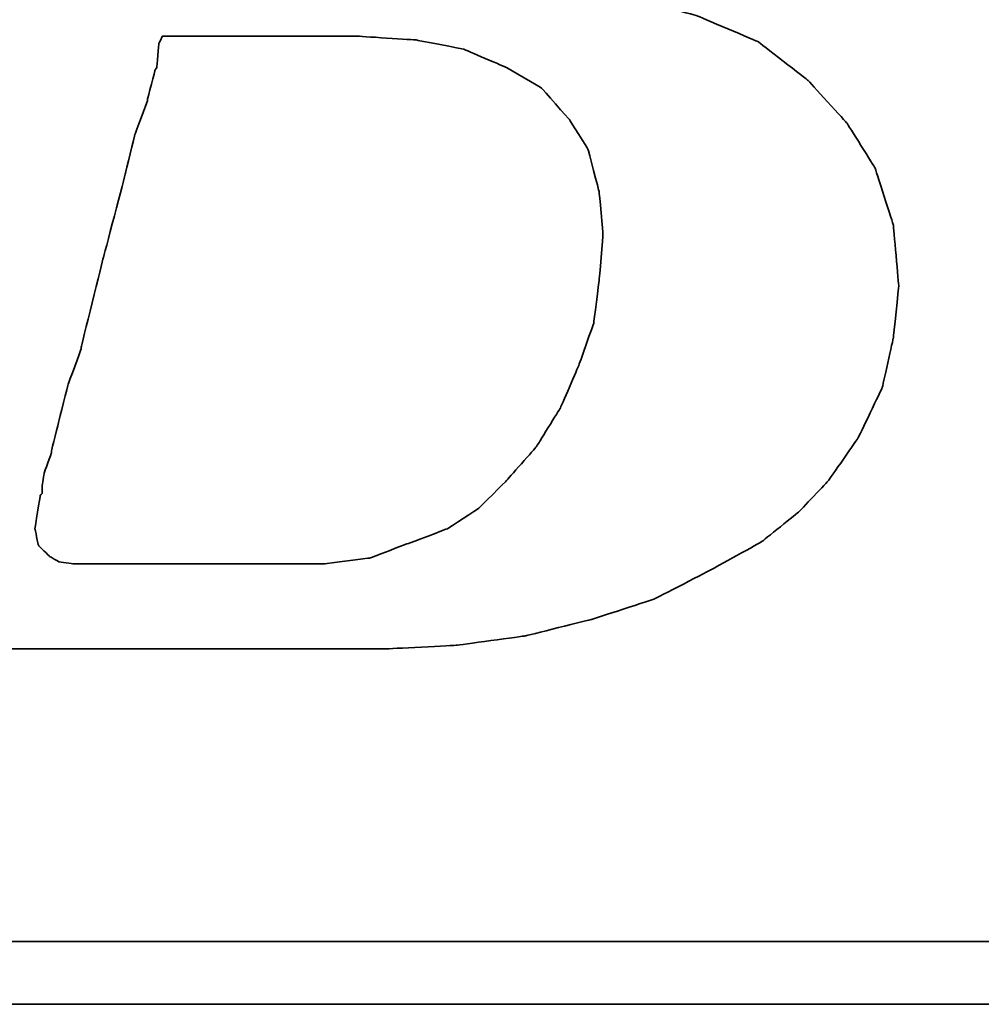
# Model space of a CAD drawing. Header units: millimetres. Extents: x -137 to 162, y 14 to 137.
# Tile 27 of 50: x -47.173 to -46.562, y 61.931 to 62.557. Entities that reach past the tile are written whole.
import ezdxf

# ---------------------------------------------------------------- set-up
doc = ezdxf.new("R2010")
doc.units = ezdxf.units.MM
doc.header["$LTSCALE"] = 0.1
doc.layers.add('DIM', color=4, linetype='CONTINUOUS')
doc.layers.add('layer 1', color=7, linetype='CONTINUOUS')

# ---------------------------------------------------------------- blocks, each defined once
blk = doc.blocks.new('TBI MOTION logo(完整正式版)')
at = {"layer": 'layer 1', "color": 22, "lineweight": 35}
for points, knots in [([(-64.65375, -6.86375), (-64.65375, -6.86375), (-64.84375, -7.29625), (-64.84375, -7.29625), (-64.84375, -7.29625), (-64.84375, -7.29625), (-64.86875, -7.34375), (-64.86875, -7.34375), (-64.86875, -7.34375), (-64.86875, -7.34375), (-64.86875, -7.36875), (-64.86875, -7.36875), (-64.86875, -7.36875), (-64.86875, -7.36875), (-65.15375, -7.65375), (-65.15375, -7.65375), (-65.15375, -7.65375), (-65.15375, -7.65375), (-65.17875, -7.65375), (-65.17875, -7.65375), (-65.17875, -7.65375), (-65.17875, -7.65375), (-65.20375, -7.67875), (-65.20375, -7.67875), (-65.20375, -7.67875), (-65.20375, -7.67875), (-65.58875, -7.87125), (-65.58875, -7.87125), (-65.58875, -7.87125), (-65.58875, -7.87125), (-65.63375, -7.87125), (-65.63375, -7.87125), (-65.63375, -7.87125), (-65.63375, -7.87125), (-65.65875, -7.89375), (-65.65875, -7.89375), (-65.65875, -7.89375), (-65.65875, -7.89375), (-66.09375, -7.94375), (-66.09375, -7.94375), (-66.09375, -7.94375), (-66.09375, -7.94375), (-66.11375, -7.94375), (-66.11375, -7.94375), (-66.11375, -7.94375), (-66.11375, -7.94375), (-66.16375, -7.94375), (-66.16375, -7.94375), (-66.16375, -7.94375), (-66.16375, -7.94375), (-66.30875, -7.94375), (-66.30875, -7.94375), (-66.30875, -7.94375), (-66.30875, -7.94375), (-66.69375, -7.94375), (-66.69375, -7.94375), (-66.69375, -7.94375), (-66.69375, -7.94375), (-67.07375, -7.94375), (-67.07375, -7.94375), (-67.07375, -7.94375), (-67.07375, -7.94375), (-67.12375, -7.94375), (-67.12375, -7.94375), (-67.12375, -7.94375), (-67.12375, -7.94375), (-67.12375, -7.96625), (-67.12375, -7.96625), (-67.12375, -7.96625), (-67.12375, -7.96625), (-67.14875, -7.99125), (-67.14875, -7.99125), (-67.14875, -7.99125), (-67.14875, -7.99125), (-67.24375, -8.34875), (-67.24375, -8.34875), (-67.24375, -8.34875), (-67.24375, -8.34875), (-67.31375, -8.68625), (-67.31375, -8.68625), (-67.31375, -8.68625), (-67.31375, -8.68625), (-67.26875, -8.68625), (-67.26875, -8.68625), (-67.26875, -8.68625), (-67.26875, -8.68625), (-67.07375, -8.68625), (-67.07375, -8.68625), (-67.07375, -8.68625), (-67.07375, -8.68625), (-66.54875, -8.68625), (-66.54875, -8.68625), (-66.54875, -8.68625), (-66.54875, -8.68625), (-65.82625, -8.68625), (-65.82625, -8.68625), (-65.82625, -8.68625), (-65.82625, -8.68625), (-65.01375, -8.68625), (-65.01375, -8.68625), (-65.01375, -8.68625), (-65.01375, -8.68625), (-64.05375, -8.68625), (-64.05375, -8.68625), (-64.05375, -8.68625), (-64.05375, -8.68625), (-62.08375, -8.68625), (-62.08375, -8.68625), (-62.08375, -8.68625), (-62.08375, -8.68625), (-60.06875, -8.68625), (-60.06875, -8.68625), (-60.06875, -8.68625), (-60.06875, -8.68625), (-59.10875, -8.68625), (-59.10875, -8.68625), (-59.10875, -8.68625), (-59.10875, -8.68625), (-58.29375, -8.68625), (-58.29375, -8.68625), (-58.29375, -8.68625), (-58.29375, -8.68625), (-57.57375, -8.68625), (-57.57375, -8.68625), (-57.57375, -8.68625), (-57.57375, -8.68625), (-57.04875, -8.68625), (-57.04875, -8.68625), (-57.04875, -8.68625), (-57.04875, -8.68625), (-56.85375, -8.68625), (-56.85375, -8.68625), (-56.85375, -8.68625), (-56.85375, -8.68625), (-56.70875, -8.68625), (-56.70875, -8.68625), (-56.70875, -8.68625), (-56.70875, -8.68625), (-56.61375, -8.68625), (-56.61375, -8.68625), (-56.61375, -8.68625), (-56.61375, -8.68625), (-56.56875, -8.68625), (-56.56875, -8.68625), (-56.56875, -8.68625), (-56.56875, -8.68625), (-55.65375, -8.63875), (-55.65375, -8.63875), (-55.65375, -8.63875), (-55.65375, -8.63875), (-54.76875, -8.51875), (-54.76875, -8.51875), (-54.76875, -8.51875), (-54.76875, -8.51875), (-53.90375, -8.30375), (-53.90375, -8.30375), (-53.90375, -8.30375), (-53.90375, -8.30375), (-53.08875, -8.03875), (-53.08875, -8.03875), (-53.08875, -8.03875), (-53.08875, -8.03875), (-52.34375, -7.65375), (-52.34375, -7.65375), (-52.34375, -7.65375), (-52.34375, -7.65375), (-51.69875, -7.29625), (-51.69875, -7.29625), (-51.69875, -7.29625), (-51.69875, -7.29625), (-51.21875, -6.91125), (-51.21875, -6.91125), (-51.21875, -6.91125), (-51.21875, -6.91125), (-50.83375, -6.50375), (-50.83375, -6.50375), (-50.83375, -6.50375), (-50.83375, -6.50375), (-50.44875, -5.94875), (-50.44875, -5.94875), (-50.44875, -5.94875), (-50.44875, -5.94875), (-50.13875, -5.30375), (-50.13875, -5.30375), (-50.13875, -5.30375), (-50.13875, -5.30375), (-49.99375, -4.65375), (-49.99375, -4.65375), (-49.99375, -4.65375), (-49.99375, -4.65375), (-49.92375, -3.98375), (-49.92375, -3.98375), (-49.92375, -3.98375), (-49.92375, -3.98375), (-49.99375, -3.19374), (-49.99375, -3.19374), (-49.99375, -3.19374), (-49.99375, -3.19374), (-50.23374, -2.44874), (-50.23374, -2.44874), (-50.23374, -2.44874), (-50.23374, -2.44874), (-50.59375, -1.87374), (-50.59375, -1.87374), (-50.59375, -1.87374), (-50.59375, -1.87374), (-51.09875, -1.31874), (-51.09875, -1.31874), (-51.09875, -1.31874), (-51.09875, -1.31874), (-51.74375, -0.81875), (-51.74375, -0.81875), (-51.74375, -0.81875), (-51.74375, -0.81875), (-52.53875, -0.48125), (-52.53875, -0.48125), (-52.53875, -0.48125), (-52.53875, -0.48125), (-53.47375, -0.21875), (-53.47375, -0.21875), (-53.47375, -0.21875), (-53.47375, -0.21875), (-54.52875, -0.04874), (-54.52875, -0.04874), (-54.52875, -0.04874), (-54.52875, -0.04874), (-55.65375, 0.12125), (-55.65375, 0.12125), (-55.65375, 0.12125), (-55.65375, 0.12125), (-54.50375, 0.28624), (-54.50375, 0.28624), (-54.50375, 0.28624), (-54.50375, 0.28624), (-53.83375, 0.38124), (-53.83375, 0.38124), (-53.83375, 0.38124), (-53.83375, 0.38124), (-53.18375, 0.50125), (-53.18375, 0.50125), (-53.18375, 0.50125), (-53.18375, 0.50125), (-52.55875, 0.66874), (-52.55875, 0.66874), (-52.55875, 0.66874), (-52.55875, 0.66874), (-52.03375, 0.86124), (-52.03375, 0.86124), (-52.03375, 0.86124), (-52.03375, 0.86124), (-51.50374, 1.03124), (-51.50374, 1.03124), (-51.50374, 1.03124), (-51.50374, 1.03124), (-51.09875, 1.27125), (-51.09875, 1.27125), (-51.09875, 1.27125), (-51.09875, 1.27125), (-50.71375, 1.48624), (-50.71375, 1.48624), (-50.71375, 1.48624), (-50.71375, 1.48624), (-50.37625, 1.77625), (-50.37625, 1.77625), (-50.37625, 1.77625), (-50.37625, 1.77625), (-49.82375, 2.37625), (-49.82375, 2.37625), (-49.82375, 2.37625), (-49.82375, 2.37625), (-49.41875, 2.99625), (-49.41875, 2.99625), (-49.41875, 2.99625), (-49.41875, 2.99625), (-49.22375, 3.76625), (-49.22375, 3.76625), (-49.22375, 3.76625), (-49.22375, 3.76625), (-49.15375, 4.50874), (-49.15375, 4.50874), (-49.15375, 4.50874), (-49.15375, 4.50874), (-49.20375, 5.25125), (-49.20375, 5.25125), (-49.20375, 5.25125), (-49.20375, 5.25125), (-49.41875, 5.92625), (-49.41875, 5.92625), (-49.41875, 5.92625), (-49.41875, 5.92625), (-49.77875, 6.47625), (-49.77875, 6.47625), (-49.77875, 6.47625), (-49.77875, 6.47625), (-50.33125, 7.02624), (-50.33125, 7.02624), (-50.33125, 7.02624), (-50.33125, 7.02624), (-51.00125, 7.43625), (-51.00125, 7.43625), (-51.00125, 7.43625), (-51.00125, 7.43625), (-51.79375, 7.72625), (-51.79375, 7.72625), (-51.79375, 7.72625), (-51.79375, 7.72625), (-52.72875, 7.89124), (-52.72875, 7.89124), (-52.72875, 7.89124), (-52.72875, 7.89124), (-53.83375, 7.98625), (-53.83375, 7.98625), (-53.83375, 7.98625), (-53.83375, 7.98625), (-53.92875, 7.98625), (-53.92875, 7.98625), (-53.92875, 7.98625), (-53.92875, 7.98625), (-54.26375, 7.98625), (-54.26375, 7.98625), (-54.26375, 7.98625), (-54.26375, 7.98625), (-54.74375, 7.98625), (-54.74375, 7.98625), (-54.74375, 7.98625), (-54.74375, 7.98625), (-55.36875, 7.98625), (-55.36875, 7.98625), (-55.36875, 7.98625), (-55.36875, 7.98625), (-56.13375, 7.98625), (-56.13375, 7.98625), (-56.13375, 7.98625), (-56.13375, 7.98625), (-56.94875, 7.98625), (-56.94875, 7.98625), (-56.94875, 7.98625), (-56.94875, 7.98625), (-58.77625, 7.98625), (-58.77625, 7.98625), (-58.77625, 7.98625), (-58.77625, 7.98625), (-60.59875, 7.98625), (-60.59875, 7.98625), (-60.59875, 7.98625), (-60.59875, 7.98625), (-61.41375, 7.98625), (-61.41375, 7.98625), (-61.41375, 7.98625), (-61.41375, 7.98625), (-62.17875, 7.98625), (-62.17875, 7.98625), (-62.17875, 7.98625), (-62.17875, 7.98625), (-62.80375, 7.98625), (-62.80375, 7.98625), (-62.80375, 7.98625), (-62.80375, 7.98625), (-63.30625, 7.98625), (-63.30625, 7.98625), (-63.30625, 7.98625), (-63.30625, 7.98625), (-63.57375, 7.98625), (-63.57375, 7.98625), (-63.57375, 7.98625), (-63.57375, 7.98625), (-63.57375, 7.96375), (-63.57375, 7.96375), (-63.57375, 7.96375), (-63.57375, 7.96375), (-63.59875, 7.94125), (-63.59875, 7.94125), (-63.59875, 7.94125), (-63.59875, 7.94125), (-63.69375, 7.55625), (-63.69375, 7.55625), (-63.69375, 7.55625), (-63.69375, 7.55625), (-63.76375, 7.24624), (-63.76375, 7.24624), (-63.76375, 7.24624), (-63.76375, 7.24624), (-63.23875, 7.24624), (-63.23875, 7.24624), (-63.23875, 7.24624), (-63.23875, 7.24624), (-62.75875, 7.24624), (-62.75875, 7.24624), (-62.75875, 7.24624), (-62.75875, 7.24624), (-62.61125, 7.24624), (-62.61125, 7.24624), (-62.61125, 7.24624), (-62.61125, 7.24624), (-62.56625, 7.24624), (-62.56625, 7.24624), (-62.56625, 7.24624), (-62.56625, 7.24624), (-62.22875, 7.24624), (-62.22875, 7.24624), (-62.22875, 7.24624), (-62.22875, 7.24624), (-62.20375, 7.24624), (-62.20375, 7.24624), (-62.20375, 7.24624), (-62.20375, 7.24624), (-62.17875, 7.21875), (-62.17875, 7.21875), (-62.17875, 7.21875), (-62.17875, 7.21875), (-61.96375, 7.17125), (-61.96375, 7.17125), (-61.96375, 7.17125), (-61.96375, 7.17125), (-61.72375, 7.12624), (-61.72375, 7.12624), (-61.72375, 7.12624), (-61.72375, 7.12624), (-61.70375, 7.12624), (-61.70375, 7.12624), (-61.70375, 7.12624), (-61.70375, 7.12624), (-61.55875, 7.07624), (-61.55875, 7.07624), (-61.55875, 7.07624), (-61.55875, 7.07624), (-61.50875, 7.07624), (-61.50875, 7.07624), (-61.50875, 7.07624), (-61.50875, 7.07624), (-61.48375, 7.02624), (-61.48375, 7.02624), (-61.48375, 7.02624), (-61.48375, 7.02624), (-61.31875, 6.83375), (-61.31875, 6.83375), (-61.31875, 6.83375), (-61.31875, 6.83375), (-61.29375, 6.81125), (-61.29375, 6.81125), (-61.29375, 6.81125), (-61.29375, 6.81125), (-61.29375, 6.78625), (-61.29375, 6.78625), (-61.29375, 6.78625), (-61.29375, 6.78625), (-61.19875, 6.50124), (-61.19875, 6.50124), (-61.19875, 6.50124), (-61.19875, 6.50124), (-61.17375, 6.45124), (-61.17375, 6.45124), (-61.17375, 6.45124), (-61.17375, 6.45124), (-61.19875, 6.40625), (-61.19875, 6.40625), (-61.19875, 6.40625), (-61.19875, 6.40625), (-61.26875, 5.99624), (-61.26875, 5.99624), (-61.26875, 5.99624), (-61.26875, 5.99624), (-61.26875, 5.85125), (-61.26875, 5.85125), (-61.26875, 5.85125), (-61.26875, 5.85125), (-61.26875, 5.82625), (-61.26875, 5.82625), (-61.26875, 5.82625), (-61.26875, 5.82625), (-61.29375, 5.80625), (-61.29375, 5.80625), (-61.29375, 5.80625), (-61.29375, 5.80625), (-61.34125, 5.66125), (-61.34125, 5.66125), (-61.34125, 5.66125), (-61.34125, 5.66125), (-61.41375, 5.44625), (-61.41375, 5.44625), (-61.41375, 5.44625), (-61.41375, 5.44625), (-61.48375, 5.15625), (-61.48375, 5.15625), (-61.48375, 5.15625), (-61.48375, 5.15625), (-61.58375, 4.82124), (-61.58375, 4.82124), (-61.58375, 4.82124), (-61.58375, 4.82124), (-61.79875, 4.00375), (-61.79875, 4.00375), (-61.79875, 4.00375), (-61.79875, 4.00375), (-62.05875, 2.99625), (-62.05875, 2.99625), (-62.05875, 2.99625), (-62.05875, 2.99625), (-62.34875, 1.91625), (-62.34875, 1.91625), (-62.34875, 1.91625), (-62.34875, 1.91625), (-62.97375, -0.41124), (-62.97375, -0.41124), (-62.97375, -0.41124), (-62.97375, -0.41124), (-63.59875, -2.75875), (-63.59875, -2.75875), (-63.59875, -2.75875), (-63.59875, -2.75875), (-63.88375, -3.86374), (-63.88375, -3.86374), (-63.88375, -3.86374), (-63.88375, -3.86374), (-64.14875, -4.82374), (-64.14875, -4.82374), (-64.14875, -4.82374), (-64.14875, -4.82374), (-64.36375, -5.64125), (-64.36375, -5.64125), (-64.36375, -5.64125), (-64.36375, -5.64125), (-64.43625, -5.97625), (-64.43625, -5.97625), (-64.43625, -5.97625), (-64.43625, -5.97625), (-64.50875, -6.28625), (-64.50875, -6.28625), (-64.50875, -6.28625), (-64.50875, -6.28625), (-64.50875, -6.30875), (-64.50875, -6.30875), (-64.50875, -6.30875), (-64.50875, -6.30875), (-64.57875, -6.50375), (-64.57875, -6.50375), (-64.57875, -6.50375), (-64.57875, -6.50375), (-64.62875, -6.69625), (-64.62875, -6.69625), (-64.62875, -6.69625), (-64.62875, -6.69625), (-64.62875, -6.76875), (-64.62875, -6.76875), (-64.62875, -6.76875), (-64.62875, -6.76875), (-64.62875, -6.81375), (-64.62875, -6.81375), (-64.62875, -6.81375), (-64.62875, -6.81375), (-64.62875, -6.83875), (-64.62875, -6.83875), (-64.62875, -6.83875), (-64.62875, -6.83875), (-64.65375, -6.86375), (-64.65375, -6.86375)], [0, 0, 0, 0, 0.00719424, 0.00719424, 0.00719424, 0.00719425, 0.01438849, 0.01438849, 0.01438849, 0.0143885, 0.02158273, 0.02158273, 0.02158273, 0.02158274, 0.02877698, 0.02877698, 0.02877698, 0.02877699, 0.03597122, 0.03597122, 0.03597122, 0.03597123, 0.04316547, 0.04316547, 0.04316547, 0.04316548, 0.05035971, 0.05035971, 0.05035971, 0.05035972, 0.05755396, 0.05755396, 0.05755396, 0.05755397, 0.0647482, 0.0647482, 0.0647482, 0.06474821, 0.07194245, 0.07194245, 0.07194245, 0.07194246, 0.07913669, 0.07913669, 0.07913669, 0.0791367, 0.08633094, 0.08633094, 0.08633094, 0.08633095, 0.09352518, 0.09352518, 0.09352518, 0.09352519, 0.10071942, 0.10071942, 0.10071942, 0.10071943, 0.10791367, 0.10791367, 0.10791367, 0.10791368, 0.11510791, 0.11510791, 0.11510791, 0.11510792, 0.12230216, 0.12230216, 0.12230216, 0.12230217, 0.1294964, 0.1294964, 0.1294964, 0.12949641, 0.13669065, 0.13669065, 0.13669065, 0.13669066, 0.14388489, 0.14388489, 0.14388489, 0.1438849, 0.15107914, 0.15107914, 0.15107914, 0.15107915, 0.15827338, 0.15827338, 0.15827338, 0.15827339, 0.16546763, 0.16546763, 0.16546763, 0.16546764, 0.17266187, 0.17266187, 0.17266187, 0.17266188, 0.17985612, 0.17985612, 0.17985612, 0.17985613, 0.18705036, 0.18705036, 0.18705036, 0.18705037, 0.1942446, 0.1942446, 0.1942446, 0.19424461, 0.20143885, 0.20143885, 0.20143885, 0.20143886, 0.20863309, 0.20863309, 0.20863309, 0.2086331, 0.21582734, 0.21582734, 0.21582734, 0.21582735, 0.22302158, 0.22302158, 0.22302158, 0.22302159, 0.23021583, 0.23021583, 0.23021583, 0.23021584, 0.23741007, 0.23741007, 0.23741007, 0.23741008, 0.24460432, 0.24460432, 0.24460432, 0.24460433, 0.25179856, 0.25179856, 0.25179856, 0.25179857, 0.25899281, 0.25899281, 0.25899281, 0.25899282, 0.26618705, 0.26618705, 0.26618705, 0.26618706, 0.27338129, 0.27338129, 0.27338129, 0.2733813, 0.28057554, 0.28057554, 0.28057554, 0.28057555, 0.28776978, 0.28776978, 0.28776978, 0.28776979, 0.29496403, 0.29496403, 0.29496403, 0.29496404, 0.30215827, 0.30215827, 0.30215827, 0.30215828, 0.30935252, 0.30935252, 0.30935252, 0.30935253, 0.31654676, 0.31654676, 0.31654676, 0.31654677, 0.32374101, 0.32374101, 0.32374101, 0.32374102, 0.33093525, 0.33093525, 0.33093525, 0.33093526, 0.3381295, 0.3381295, 0.3381295, 0.33812951, 0.34532374, 0.34532374, 0.34532374, 0.34532375, 0.35251799, 0.35251799, 0.35251799, 0.352518, 0.35971223, 0.35971223, 0.35971223, 0.35971224, 0.36690647, 0.36690647, 0.36690647, 0.36690648, 0.37410072, 0.37410072, 0.37410072, 0.37410073, 0.38129496, 0.38129496, 0.38129496, 0.38129497, 0.38848921, 0.38848921, 0.38848921, 0.38848922, 0.39568345, 0.39568345, 0.39568345, 0.39568346, 0.4028777, 0.4028777, 0.4028777, 0.40287771, 0.41007194, 0.41007194, 0.41007194, 0.41007195, 0.41726619, 0.41726619, 0.41726619, 0.4172662, 0.42446043, 0.42446043, 0.42446043, 0.42446044, 0.43165468, 0.43165468, 0.43165468, 0.43165469, 0.43884892, 0.43884892, 0.43884892, 0.43884893, 0.44604317, 0.44604317, 0.44604317, 0.44604318, 0.45323741, 0.45323741, 0.45323741, 0.45323742, 0.46043165, 0.46043165, 0.46043165, 0.46043166, 0.4676259, 0.4676259, 0.4676259, 0.46762591, 0.47482014, 0.47482014, 0.47482014, 0.47482015, 0.48201439, 0.48201439, 0.48201439, 0.4820144, 0.48920863, 0.48920863, 0.48920863, 0.48920864, 0.49640288, 0.49640288, 0.49640288, 0.49640289, 0.50359712, 0.50359712, 0.50359712, 0.50359713, 0.51079137, 0.51079137, 0.51079137, 0.51079138, 0.51798561, 0.51798561, 0.51798561, 0.51798562, 0.52517986, 0.52517986, 0.52517986, 0.52517987, 0.5323741, 0.5323741, 0.5323741, 0.53237411, 0.53956835, 0.53956835, 0.53956835, 0.53956836, 0.54676259, 0.54676259, 0.54676259, 0.5467626, 0.55395683, 0.55395683, 0.55395683, 0.55395684, 0.56115108, 0.56115108, 0.56115108, 0.56115109, 0.56834532, 0.56834532, 0.56834532, 0.56834533, 0.57553957, 0.57553957, 0.57553957, 0.57553958, 0.58273381, 0.58273381, 0.58273381, 0.58273382, 0.58992806, 0.58992806, 0.58992806, 0.58992807, 0.5971223, 0.5971223, 0.5971223, 0.59712231, 0.60431655, 0.60431655, 0.60431655, 0.60431656, 0.61151079, 0.61151079, 0.61151079, 0.6115108, 0.61870504, 0.61870504, 0.61870504, 0.61870505, 0.62589928, 0.62589928, 0.62589928, 0.62589929, 0.63309353, 0.63309353, 0.63309353, 0.63309354, 0.64028777, 0.64028777, 0.64028777, 0.64028778, 0.64748201, 0.64748201, 0.64748201, 0.64748202, 0.65467626, 0.65467626, 0.65467626, 0.65467627, 0.6618705, 0.6618705, 0.6618705, 0.66187051, 0.66906475, 0.66906475, 0.66906475, 0.66906476, 0.67625899, 0.67625899, 0.67625899, 0.676259, 0.68345324, 0.68345324, 0.68345324, 0.68345325, 0.69064748, 0.69064748, 0.69064748, 0.69064749, 0.69784173, 0.69784173, 0.69784173, 0.69784174, 0.70503597, 0.70503597, 0.70503597, 0.70503598, 0.71223022, 0.71223022, 0.71223022, 0.71223023, 0.71942446, 0.71942446, 0.71942446, 0.71942447, 0.72661871, 0.72661871, 0.72661871, 0.72661872, 0.73381295, 0.73381295, 0.73381295, 0.73381296, 0.74100719, 0.74100719, 0.74100719, 0.7410072, 0.74820144, 0.74820144, 0.74820144, 0.74820145, 0.75539568, 0.75539568, 0.75539568, 0.75539569, 0.76258993, 0.76258993, 0.76258993, 0.76258994, 0.76978417, 0.76978417, 0.76978417, 0.76978418, 0.77697842, 0.77697842, 0.77697842, 0.77697843, 0.78417266, 0.78417266, 0.78417266, 0.78417267, 0.79136691, 0.79136691, 0.79136691, 0.79136692, 0.79856115, 0.79856115, 0.79856115, 0.79856116, 0.8057554, 0.8057554, 0.8057554, 0.80575541, 0.81294964, 0.81294964, 0.81294964, 0.81294965, 0.82014388, 0.82014388, 0.82014388, 0.82014389, 0.82733813, 0.82733813, 0.82733813, 0.82733814, 0.83453237, 0.83453237, 0.83453237, 0.83453238, 0.84172662, 0.84172662, 0.84172662, 0.84172663, 0.84892086, 0.84892086, 0.84892086, 0.84892087, 0.85611511, 0.85611511, 0.85611511, 0.85611512, 0.86330935, 0.86330935, 0.86330935, 0.86330936, 0.8705036, 0.8705036, 0.8705036, 0.87050361, 0.87769784, 0.87769784, 0.87769784, 0.87769785, 0.88489209, 0.88489209, 0.88489209, 0.8848921, 0.89208633, 0.89208633, 0.89208633, 0.89208634, 0.89928058, 0.89928058, 0.89928058, 0.89928059, 0.90647482, 0.90647482, 0.90647482, 0.90647483, 0.91366906, 0.91366906, 0.91366906, 0.91366907, 0.92086331, 0.92086331, 0.92086331, 0.92086332, 0.92805755, 0.92805755, 0.92805755, 0.92805756, 0.9352518, 0.9352518, 0.9352518, 0.93525181, 0.94244604, 0.94244604, 0.94244604, 0.94244605, 0.94964029, 0.94964029, 0.94964029, 0.9496403, 0.95683453, 0.95683453, 0.95683453, 0.95683454, 0.96402878, 0.96402878, 0.96402878, 0.96402879, 0.97122302, 0.97122302, 0.97122302, 0.97122303, 0.97841727, 0.97841727, 0.97841727, 0.97841728, 0.98561151, 0.98561151, 0.98561151, 0.98561152, 0.99280576, 0.99280576, 0.99280576, 0.99280577, 1, 1, 1, 1]), ([(-61.03125, -6.57375), (-61.03125, -6.57375), (-61.03125, -6.67125), (-61.03125, -6.67125), (-61.03125, -6.67125), (-61.03125, -6.67125), (-61.05375, -6.69625), (-61.05375, -6.69625), (-61.05375, -6.69625), (-61.05375, -6.69625), (-61.12375, -7.12875), (-61.12375, -7.12875), (-61.12375, -7.12875), (-61.12375, -7.12875), (-61.07875, -7.34375), (-61.07875, -7.34375), (-61.07875, -7.34375), (-61.07875, -7.34375), (-60.93375, -7.48875), (-60.93375, -7.48875), (-60.93375, -7.48875), (-60.93375, -7.48875), (-60.81375, -7.55625), (-60.81375, -7.55625), (-60.81375, -7.55625), (-60.81375, -7.55625), (-60.62375, -7.58375), (-60.62375, -7.58375), (-60.62375, -7.58375), (-60.62375, -7.58375), (-60.30875, -7.58375), (-60.30875, -7.58375), (-60.30875, -7.58375), (-60.30875, -7.58375), (-59.97375, -7.58375), (-59.97375, -7.58375), (-59.97375, -7.58375), (-59.97375, -7.58375), (-59.87875, -7.58375), (-59.87875, -7.58375), (-59.87875, -7.58375), (-59.87875, -7.58375), (-59.63625, -7.58375), (-59.63625, -7.58375), (-59.63625, -7.58375), (-59.63625, -7.58375), (-58.96875, -7.58375), (-58.96875, -7.58375), (-58.96875, -7.58375), (-58.96875, -7.58375), (-58.29375, -7.58375), (-58.29375, -7.58375), (-58.29375, -7.58375), (-58.29375, -7.58375), (-58.05375, -7.58375), (-58.05375, -7.58375), (-58.05375, -7.58375), (-58.05375, -7.58375), (-57.98375, -7.58375), (-57.98375, -7.58375), (-57.98375, -7.58375), (-57.98375, -7.58375), (-57.35875, -7.58375), (-57.35875, -7.58375), (-57.35875, -7.58375), (-57.35875, -7.58375), (-56.78375, -7.50875), (-56.78375, -7.50875), (-56.78375, -7.50875), (-56.78375, -7.50875), (-56.27875, -7.31875), (-56.27875, -7.31875), (-56.27875, -7.31875), (-56.27875, -7.31875), (-55.77375, -7.12875), (-55.77375, -7.12875), (-55.77375, -7.12875), (-55.77375, -7.12875), (-55.36875, -6.86375), (-55.36875, -6.86375), (-55.36875, -6.86375), (-55.36875, -6.86375), (-55.00875, -6.50375), (-55.00875, -6.50375), (-55.00875, -6.50375), (-55.00875, -6.50375), (-54.62375, -6.06875), (-54.62375, -6.06875), (-54.62375, -6.06875), (-54.62375, -6.06875), (-54.31375, -5.56875), (-54.31375, -5.56875), (-54.31375, -5.56875), (-54.31375, -5.56875), (-54.07375, -5.01625), (-54.07375, -5.01625), (-54.07375, -5.01625), (-54.07375, -5.01625), (-53.87875, -4.46374), (-53.87875, -4.46374), (-53.87875, -4.46374), (-53.87875, -4.46374), (-53.80875, -3.91375), (-53.80875, -3.91375), (-53.80875, -3.91375), (-53.80875, -3.91375), (-53.75875, -3.31375), (-53.75875, -3.31375), (-53.75875, -3.31375), (-53.75875, -3.31375), (-53.80875, -2.75875), (-53.80875, -2.75875), (-53.80875, -2.75875), (-53.80875, -2.75875), (-53.95375, -2.20875), (-53.95375, -2.20875), (-53.95375, -2.20875), (-53.95375, -2.20875), (-54.19375, -1.82625), (-54.19375, -1.82625), (-54.19375, -1.82625), (-54.19375, -1.82625), (-54.55375, -1.41875), (-54.55375, -1.41875), (-54.55375, -1.41875), (-54.55375, -1.41875), (-55.00875, -1.15125), (-55.00875, -1.15125), (-55.00875, -1.15125), (-55.00875, -1.15125), (-55.56125, -0.91375), (-55.56125, -0.91375), (-55.56125, -0.91375), (-55.56125, -0.91375), (-56.18125, -0.79375), (-56.18125, -0.79375), (-56.18125, -0.79375), (-56.18125, -0.79375), (-56.94875, -0.74374), (-56.94875, -0.74374), (-56.94875, -0.74374), (-56.94875, -0.74374), (-56.99875, -0.74374), (-56.99875, -0.74374), (-56.99875, -0.74374), (-56.99875, -0.74374), (-57.09375, -0.74374), (-57.09375, -0.74374), (-57.09375, -0.74374), (-57.09375, -0.74374), (-57.38375, -0.74374), (-57.38375, -0.74374), (-57.38375, -0.74374), (-57.38375, -0.74374), (-57.76875, -0.74374), (-57.76875, -0.74374), (-57.76875, -0.74374), (-57.76875, -0.74374), (-58.24625, -0.74374), (-58.24625, -0.74374), (-58.24625, -0.74374), (-58.24625, -0.74374), (-58.72875, -0.74374), (-58.72875, -0.74374), (-58.72875, -0.74374), (-58.72875, -0.74374), (-59.20875, -0.74374), (-59.20875, -0.74374), (-59.20875, -0.74374), (-59.20875, -0.74374), (-59.46875, -0.74374), (-59.46875, -0.74374), (-59.46875, -0.74374), (-59.46875, -0.74374), (-59.51625, -0.83875), (-59.51625, -0.83875), (-59.51625, -0.83875), (-59.51625, -0.83875), (-59.54375, -1.15125), (-59.54375, -1.15125), (-59.54375, -1.15125), (-59.54375, -1.15125), (-59.56375, -1.17874), (-59.56375, -1.17874), (-59.56375, -1.17874), (-59.56375, -1.17874), (-59.66375, -1.55875), (-59.66375, -1.55875), (-59.66375, -1.55875), (-59.66375, -1.55875), (-59.66375, -1.58375), (-59.66375, -1.58375), (-59.66375, -1.58375), (-59.66375, -1.58375), (-59.82875, -2.01874), (-59.82875, -2.01874), (-59.82875, -2.01874), (-59.82875, -2.01874), (-59.94875, -2.52125), (-59.94875, -2.52125), (-59.94875, -2.52125), (-59.94875, -2.52125), (-60.23875, -3.62375), (-60.23875, -3.62375), (-60.23875, -3.62375), (-60.23875, -3.62375), (-60.52375, -4.77624), (-60.52375, -4.77624), (-60.52375, -4.77624), (-60.52375, -4.77624), (-60.52375, -4.79874), (-60.52375, -4.79874), (-60.52375, -4.79874), (-60.52375, -4.79874), (-60.69125, -5.25375), (-60.69125, -5.25375), (-60.69125, -5.25375), (-60.69125, -5.25375), (-60.81375, -5.73625), (-60.81375, -5.73625), (-60.81375, -5.73625), (-60.81375, -5.73625), (-60.90875, -6.11875), (-60.90875, -6.11875), (-60.90875, -6.11875), (-60.90875, -6.11875), (-60.90875, -6.14375), (-60.90875, -6.14375), (-60.90875, -6.14375), (-60.90875, -6.14375), (-61.00375, -6.40875), (-61.00375, -6.40875), (-61.00375, -6.40875), (-61.00375, -6.40875), (-61.03125, -6.57375), (-61.03125, -6.57375)], [0, 0, 0, 0, 0.01694915, 0.01694915, 0.01694915, 0.01694916, 0.03389831, 0.03389831, 0.03389831, 0.03389832, 0.05084746, 0.05084746, 0.05084746, 0.05084747, 0.06779661, 0.06779661, 0.06779661, 0.06779662, 0.08474576, 0.08474576, 0.08474576, 0.08474577, 0.10169492, 0.10169492, 0.10169492, 0.10169493, 0.11864407, 0.11864407, 0.11864407, 0.11864408, 0.13559322, 0.13559322, 0.13559322, 0.13559323, 0.15254237, 0.15254237, 0.15254237, 0.15254238, 0.16949153, 0.16949153, 0.16949153, 0.16949154, 0.18644068, 0.18644068, 0.18644068, 0.18644069, 0.20338983, 0.20338983, 0.20338983, 0.20338984, 0.22033898, 0.22033898, 0.22033898, 0.22033899, 0.23728814, 0.23728814, 0.23728814, 0.23728815, 0.25423729, 0.25423729, 0.25423729, 0.2542373, 0.27118644, 0.27118644, 0.27118644, 0.27118645, 0.28813559, 0.28813559, 0.28813559, 0.2881356, 0.30508475, 0.30508475, 0.30508475, 0.30508476, 0.3220339, 0.3220339, 0.3220339, 0.32203391, 0.33898305, 0.33898305, 0.33898305, 0.33898306, 0.3559322, 0.3559322, 0.3559322, 0.35593221, 0.37288136, 0.37288136, 0.37288136, 0.37288137, 0.38983051, 0.38983051, 0.38983051, 0.38983052, 0.40677966, 0.40677966, 0.40677966, 0.40677967, 0.42372881, 0.42372881, 0.42372881, 0.42372882, 0.44067797, 0.44067797, 0.44067797, 0.44067798, 0.45762712, 0.45762712, 0.45762712, 0.45762713, 0.47457627, 0.47457627, 0.47457627, 0.47457628, 0.49152542, 0.49152542, 0.49152542, 0.49152543, 0.50847458, 0.50847458, 0.50847458, 0.50847459, 0.52542373, 0.52542373, 0.52542373, 0.52542374, 0.54237288, 0.54237288, 0.54237288, 0.54237289, 0.55932203, 0.55932203, 0.55932203, 0.55932204, 0.57627119, 0.57627119, 0.57627119, 0.5762712, 0.59322034, 0.59322034, 0.59322034, 0.59322035, 0.61016949, 0.61016949, 0.61016949, 0.6101695, 0.62711864, 0.62711864, 0.62711864, 0.62711865, 0.6440678, 0.6440678, 0.6440678, 0.64406781, 0.66101695, 0.66101695, 0.66101695, 0.66101696, 0.6779661, 0.6779661, 0.6779661, 0.67796611, 0.69491525, 0.69491525, 0.69491525, 0.69491526, 0.71186441, 0.71186441, 0.71186441, 0.71186442, 0.72881356, 0.72881356, 0.72881356, 0.72881357, 0.74576271, 0.74576271, 0.74576271, 0.74576272, 0.76271186, 0.76271186, 0.76271186, 0.76271187, 0.77966102, 0.77966102, 0.77966102, 0.77966103, 0.79661017, 0.79661017, 0.79661017, 0.79661018, 0.81355932, 0.81355932, 0.81355932, 0.81355933, 0.83050847, 0.83050847, 0.83050847, 0.83050848, 0.84745763, 0.84745763, 0.84745763, 0.84745764, 0.86440678, 0.86440678, 0.86440678, 0.86440679, 0.88135593, 0.88135593, 0.88135593, 0.88135594, 0.89830508, 0.89830508, 0.89830508, 0.89830509, 0.91525424, 0.91525424, 0.91525424, 0.91525425, 0.93220339, 0.93220339, 0.93220339, 0.9322034, 0.94915254, 0.94915254, 0.94915254, 0.94915255, 0.96610169, 0.96610169, 0.96610169, 0.9661017, 0.98305085, 0.98305085, 0.98305085, 0.98305086, 1, 1, 1, 1]), ([(75.90875, -9.47875), (75.90875, -9.47875), (75.90875, -12.28625), (75.90875, -12.28625), (75.90875, -12.28625), (75.90875, -12.28625), (75.90875, -12.47875), (75.90875, -12.47875), (75.90875, -12.47875), (75.90875, -12.47875), (75.71625, -12.47875), (75.71625, -12.47875), (75.71625, -12.47875), (75.71625, -12.47875), (-88.32875, -12.47875), (-88.32875, -12.47875), (-88.32875, -12.47875), (-88.32875, -12.47875), (-88.32875, -13.29375), (-88.32875, -13.29375), (-88.32875, -13.29375), (-88.32875, -13.29375), (82.89125, -13.29375), (82.89125, -13.29375), (82.89125, -13.29375), (82.89125, -13.29375), (75.90875, -9.47875), (75.90875, -9.47875)], [0, 0, 0, 0, 0.14285714, 0.14285714, 0.14285714, 0.14285715, 0.28571429, 0.28571429, 0.28571429, 0.2857143, 0.42857143, 0.42857143, 0.42857143, 0.42857144, 0.57142857, 0.57142857, 0.57142857, 0.57142858, 0.71428571, 0.71428571, 0.71428571, 0.71428572, 0.85714286, 0.85714286, 0.85714286, 0.85714287, 1, 1, 1, 1])]:
    blk.add_open_spline(points, degree=3, knots=knots, dxfattribs=at)

msp = doc.modelspace()

# ---------------------------------------------------------------- block references
at = {"layer": 'DIM', "color": 7, "xscale": 0.0490385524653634, "yscale": 0.0490385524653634, "zscale": 0.0490385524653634}
msp.add_blockref('TBI MOTION logo(完整正式版)', (-44.16636, 62.58288), dxfattribs=at)

doc.saveas('drawing.dxf')
